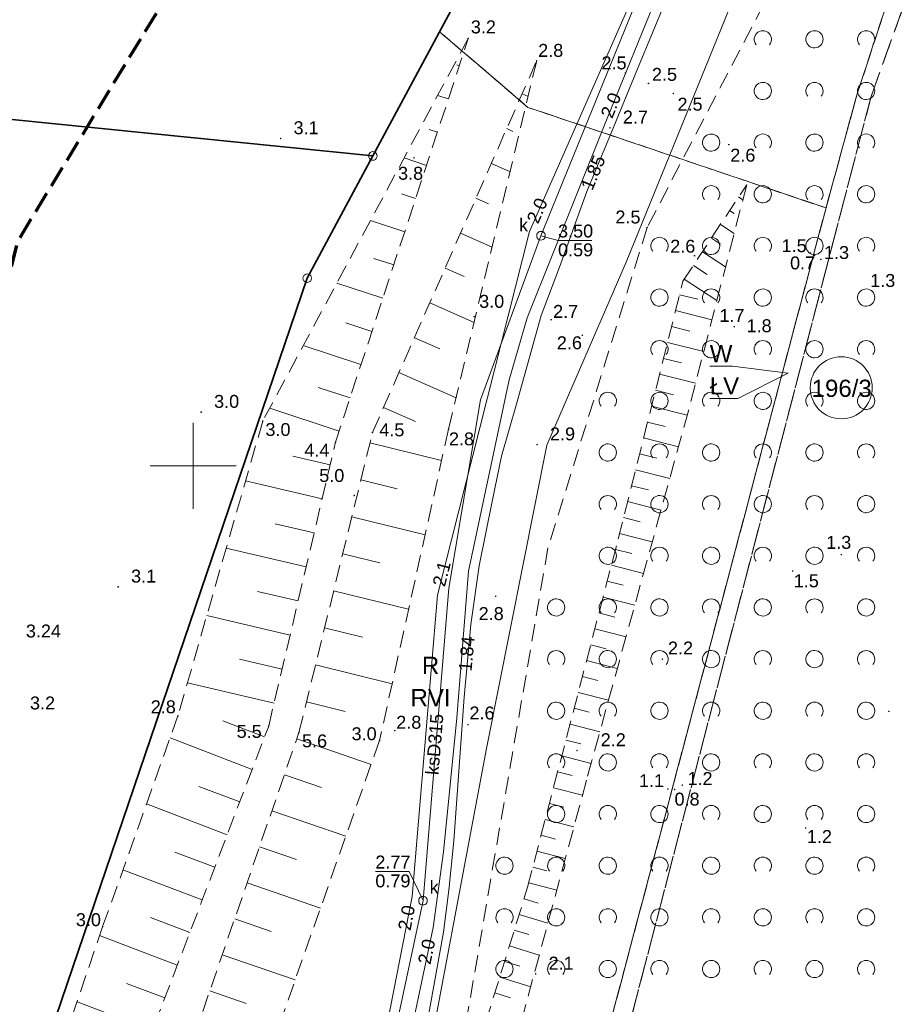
# Model space of a CAD drawing. Extents: x 5459987 to 5506369, y 5959610 to 5991660.
# Tile 16 of 51: x 5462390 to 5462441, y 5972119 to 5972176. Entities that reach past the tile are written whole.
import ezdxf
from ezdxf.enums import TextEntityAlignment as Align

# ---------------------------------------------------------------- set-up
doc = ezdxf.new("R2010")
doc.units = 0
for name, pattern in [('L_0_05', [1.75, 1.25, -0.5]), ('PRZER1-1', [1, 0.5, -0.5]), ('PRZER2-1', [1.5, 1, -0.5]), ('PRZER3-1', [2, 1.5, -0.5])]:
    doc.linetypes.add(name, pattern=pattern)
doc.layers.get('0').update_dxf_attribs({"linetype": 'CONTINUOUS'})
for name, color, linetype, lineweight in [('GEPPGD', 7, 'CONTINUOUS', 18), ('GESDZI', 7, 'CONTINUOUS', 18), ('GESDZI_O', 7, 'CONTINUOUS', 18), ('GSPWPN', 7, 'CONTINUOUS', 13), ('GSPWPN_O', 7, 'CONTINUOUS', 13), ('GSPWPS_O', 7, 'CONTINUOUS', 13), ('GSSZAD', 7, 'CONTINUOUS', 18), ('GSSZSN', 7, 'CONTINUOUS', 18), ('GUPPRZ_O', 7, 'CONTINUOUS', 18), ('KRZYZE_2000', 230, 'CONTINUOUS', 18), ('ZAKRES', 3, 'L_0_05', 18)]:
    doc.layers.add(name, color=color, linetype=linetype, lineweight=lineweight)
for name, color, linetype, lineweight, true_color in [('GESKKL', 7, 'CONTINUOUS', 18, 0x24bc24), ('GESKKL_O', 7, 'CONTINUOUS', 18, 0x24bc24), ('GESUZY', 7, 'CONTINUOUS', 18, 0x008000), ('GESUZY_O', 7, 'CONTINUOUS', 18, 0x008000), ('GULEPR', 1, 'CONTINUOUS', 18, 0xff0000), ('GULGPR', 7, 'CONTINUOUS', 18, 0xbfbf00), ('GULKPR', 7, 'CONTINUOUS', 18, 0x803300), ('GULKPR_O', 7, 'CONTINUOUS', 18, 0x803300), ('GULTPR', 7, 'CONTINUOUS', 18, 0xff9100), ('GULWPR', 5, 'CONTINUOUS', 18, 0x0000ff), ('GUPKSD', 7, 'CONTINUOUS', 18, 0x803300), ('GUPKSD_O', 7, 'CONTINUOUS', 18, 0x803300)]:
    doc.layers.add(name, color=color, linetype=linetype, lineweight=lineweight, true_color=true_color)
doc.styles.add('Arial', font='arial.ttf')

# ---------------------------------------------------------------- blocks, each defined once
blk = doc.blocks.new('GSPWPN1')
blk.add_hatch(color=0).paths.add_polyline_path([(-0.045, 0), (-0.043467, -0.011647), (-0.038971, -0.0225), (-0.03182, -0.03182), (-0.0225, -0.038971), (-0.011647, -0.043467), (0, -0.045), (0.011647, -0.043467), (0.0225, -0.038971), (0.03182, -0.03182), (0.038971, -0.0225), (0.043467, -0.011647), (0.045, 0), (0.043467, 0.011647), (0.038971, 0.0225), (0.03182, 0.03182), (0.0225, 0.038971), (0.011647, 0.043467), (0, 0.045), (-0.011647, 0.043467), (-0.0225, 0.038971), (-0.03182, 0.03182), (-0.038971, 0.0225), (-0.043467, 0.011647)])
blk = doc.blocks.new('GUPKSD1')
at = {"color": 0}
blk.add_lwpolyline([(0, 0.25), (0.064705, 0.241481), (0.125, 0.216506), (0.176777, 0.176777), (0.216506, 0.125), (0.241481, 0.064705), (0.25, 0), (0.241481, -0.064705), (0.216506, -0.125), (0.176777, -0.176777), (0.125, -0.216506), (0.064705, -0.241481), (0, -0.25), (-0.064705, -0.241481), (-0.125, -0.216506), (-0.176777, -0.176777), (-0.216506, -0.125), (-0.241481, -0.064705), (-0.25, 0), (-0.241481, 0.064705), (-0.216506, 0.125), (-0.176777, 0.176777), (-0.125, 0.216506), (-0.064705, 0.241481)], close=True, dxfattribs=at)
blk = doc.blocks.new('GEPPGD1_1')
at = {"color": 0}
blk.add_lwpolyline([(0, 0.25), (0.077254, 0.237764), (0.146946, 0.202254), (0.202254, 0.146946), (0.237764, 0.077254), (0.25, 0), (0.237764, -0.077254), (0.202254, -0.146946), (0.146946, -0.202254), (0.077254, -0.237764), (0, -0.25), (-0.077254, -0.237764), (-0.146946, -0.202254), (-0.202254, -0.146946), (-0.237764, -0.077254), (-0.25, 0), (-0.237764, 0.077254), (-0.202254, 0.146946), (-0.146946, 0.202254), (-0.077254, 0.237764)], close=True, dxfattribs=at)
blk = doc.blocks.new('GSSZAD1')
at = {"color": 0}
blk.add_lwpolyline([(0.5, 0), (0.490964, 0.094626), (0.464184, 0.185831), (0.420627, 0.27032), (0.361867, 0.34504), (0.290028, 0.407288), (0.207708, 0.454816), (0.117879, 0.485906), (0.023791, 0.499434), (-0.071157, 0.494911), (-0.163534, 0.4725), (-0.25, 0.433013), (-0.32743, 0.377875), (-0.393027, 0.309079), (-0.444418, 0.229113), (-0.479746, 0.140866), (-0.497736, 0.047528), (-0.497736, -0.047528), (-0.479746, -0.140866), (-0.444418, -0.229113), (-0.393027, -0.309079), (-0.32743, -0.377875), (-0.25, -0.433013), (-0.163534, -0.4725), (-0.071157, -0.494911), (0.023791, -0.499434), (0.117879, -0.485906), (0.207708, -0.454816), (0.290028, -0.407288), (0.361867, -0.34504), (0.420627, -0.27032), (0.464184, -0.185831), (0.490964, -0.094626)], close=True, dxfattribs=at)
blk = doc.blocks.new('GSSZAD2')
at = {"color": 0}
blk.add_lwpolyline([(-0.390312, -0.3125), (-0.445567, -0.226869), (-0.482312, -0.131814), (-0.49902, -0.031282), (-0.494998, 0.070549), (-0.470412, 0.169449), (-0.426283, 0.26131), (-0.364446, 0.342315), (-0.287468, 0.409099), (-0.198548, 0.458889), (-0.10138, 0.489614), (0, 0.5), (0.10138, 0.489614), (0.198548, 0.458889), (0.287468, 0.409099), (0.364446, 0.342315), (0.426283, 0.26131), (0.470412, 0.169449), (0.494998, 0.070549), (0.49902, -0.031282), (0.482312, -0.131814), (0.445567, -0.226869), (0.390312, -0.3125)], dxfattribs=at)

msp = doc.modelspace()

# ---------------------------------------------------------------- linework, layer by layer
at = {"layer": 'GESDZI', "color": 86, "linetype": 'Continuous', "lineweight": 35, "true_color": 0x1a7000, "elevation": 10.22}
for points in [[(5462464.99, 5972231.39), (5462432.19, 5972224.99), (5462427.17, 5972199.15), (5462410.43, 5972168), (5462406.62, 5972160.9), (5462385.18, 5972097.94), (5462407.14, 5972103.91), (5462448.06, 5972094.45), (5462450.21, 5972103.75), (5462455.34, 5972102.56), (5462452.32, 5972150.13), (5462452.01, 5972160.32), (5462452.51, 5972171.14), (5462453.89, 5972181.3), (5462456.12, 5972191.3), (5462459.04, 5972200.82), (5462462.69, 5972210.08), (5462471.3, 5972227.41)], [(5462410.43, 5972168), (5462427.17, 5972199.15), (5462432.19, 5972224.99), (5462361.56, 5972210.96), (5462357.76, 5972173.3)], [(5462385.18, 5972097.94), (5462406.62, 5972160.9), (5462410.43, 5972168), (5462357.76, 5972173.3), (5462355.3, 5972148.91), (5462383.19, 5972139.41), (5462370.4, 5972101.86)]]:
    msp.add_lwpolyline(points, close=True, dxfattribs=at)
at = {"layer": 'GESDZI_O', "color": 86, "linetype": 'Continuous', "lineweight": 5, "true_color": 0x1a7000}
msp.add_circle((5462437.636, 5972154.534), 1.802, dxfattribs=at)
at = {"layer": 'GESKKL', "color": 252, "linetype": 'PRZER3-1', "lineweight": 18, "elevation": 10.06}
for points in [[(5462432.19, 5972224.99), (5462427.17, 5972199.15), (5462414.304, 5972175.208), (5462419.44, 5972170.82), (5462436.75, 5972164.98), (5462438.56, 5972171.6), (5462443.13, 5972185.52), (5462444.79, 5972196.46), (5462445.76, 5972196.29), (5462444.24, 5972184.97), (5462442.57, 5972180.36), (5462453.786, 5972180.532), (5462453.89, 5972181.3), (5462456.12, 5972191.3), (5462459.04, 5972200.82), (5462462.69, 5972210.08), (5462471.3, 5972227.41), (5462464.99, 5972231.39)], [(5462330.305, 5972140.9), (5462327.54, 5972115), (5462351.08, 5972106.99), (5462385.18, 5972097.94), (5462406.62, 5972160.9), (5462410.43, 5972168), (5462414.304, 5972175.208), (5462427.17, 5972199.15), (5462432.19, 5972224.99), (5462385.949, 5972215.805), (5462389.26, 5972198.95), (5462384.89, 5972198.08), (5462385.35, 5972195.62), (5462378.82, 5972194.31), (5462378.34, 5972196.77), (5462371.72, 5972195.46), (5462368.36, 5972212.311), (5462361.56, 5972210.96), (5462359.173, 5972187.3), (5462350.12, 5972188.31), (5462340.08, 5972189.41), (5462330.706, 5972140.855)], [(5462439.37, 5972171.46), (5462442.57, 5972180.36), (5462444.24, 5972184.97), (5462445.76, 5972196.29), (5462444.79, 5972196.46), (5462443.13, 5972185.52), (5462438.56, 5972171.6), (5462436.75, 5972164.98), (5462419.81, 5972100.981), (5462420.949, 5972100.717)], [(5462442.57, 5972180.36), (5462439.37, 5972171.46), (5462420.949, 5972100.717), (5462458.58, 5972092.02), (5462457.87, 5972101.97), (5462455.34, 5972102.56), (5462452.32, 5972150.13), (5462452.01, 5972160.32), (5462452.51, 5972171.14), (5462453.786, 5972180.532)], [(5462419.81, 5972100.981), (5462436.75, 5972164.98), (5462419.44, 5972170.82), (5462414.304, 5972175.208), (5462410.43, 5972168), (5462406.62, 5972160.9), (5462385.18, 5972097.94), (5462407.14, 5972103.91)]]:
    msp.add_lwpolyline(points, close=True, dxfattribs=at)
at = {"layer": 'GESKKL_O', "color": 252, "linetype": 'Continuous', "lineweight": 13, "elevation": 10.8, "flags": 128}
msp.add_lwpolyline([(5462434.558, 5972155.386), (5462431.638, 5972153.915), (5462429.998, 5972153.915)], dxfattribs=at)
at = {"layer": 'GESUZY', "color": 252, "linetype": 'PRZER1-1', "lineweight": 18, "elevation": 10.08}
for points in [[(5462432.19, 5972224.99), (5462427.17, 5972199.15), (5462414.304, 5972175.208), (5462419.44, 5972170.82), (5462436.75, 5972164.98), (5462438.56, 5972171.6), (5462443.13, 5972185.52), (5462444.79, 5972196.46), (5462445.76, 5972196.29), (5462444.24, 5972184.97), (5462442.57, 5972180.36), (5462453.786, 5972180.532), (5462453.89, 5972181.3), (5462456.12, 5972191.3), (5462459.04, 5972200.82), (5462462.69, 5972210.08), (5462471.3, 5972227.41), (5462464.99, 5972231.39)], [(5462330.305, 5972140.9), (5462327.54, 5972115), (5462351.08, 5972106.99), (5462385.18, 5972097.94), (5462406.62, 5972160.9), (5462410.43, 5972168), (5462414.304, 5972175.208), (5462427.17, 5972199.15), (5462432.19, 5972224.99), (5462385.949, 5972215.805), (5462389.26, 5972198.95), (5462384.89, 5972198.08), (5462385.35, 5972195.62), (5462378.82, 5972194.31), (5462378.34, 5972196.77), (5462371.72, 5972195.46), (5462368.36, 5972212.311), (5462361.56, 5972210.96), (5462359.173, 5972187.3), (5462350.12, 5972188.31), (5462340.08, 5972189.41), (5462330.706, 5972140.855)], [(5462439.37, 5972171.46), (5462442.57, 5972180.36), (5462444.24, 5972184.97), (5462445.76, 5972196.29), (5462444.79, 5972196.46), (5462443.13, 5972185.52), (5462438.56, 5972171.6), (5462436.75, 5972164.98), (5462419.81, 5972100.981), (5462420.949, 5972100.717)], [(5462442.57, 5972180.36), (5462439.37, 5972171.46), (5462420.949, 5972100.717), (5462458.58, 5972092.02), (5462457.87, 5972101.97), (5462455.34, 5972102.56), (5462452.32, 5972150.13), (5462452.01, 5972160.32), (5462452.51, 5972171.14), (5462453.786, 5972180.532)], [(5462419.81, 5972100.981), (5462436.75, 5972164.98), (5462419.44, 5972170.82), (5462414.304, 5972175.208), (5462410.43, 5972168), (5462406.62, 5972160.9), (5462385.18, 5972097.94), (5462407.14, 5972103.91)]]:
    msp.add_lwpolyline(points, close=True, dxfattribs=at)
at = {"layer": 'GESUZY_O', "color": 252, "linetype": 'Continuous', "lineweight": 13, "elevation": 10.8, "flags": 128}
msp.add_lwpolyline([(5462434.558, 5972155.386), (5462431.318, 5972155.79), (5462429.998, 5972155.79)], dxfattribs=at)
at = {"layer": 'GSSZAD', "color": 252, "linetype": 'PRZER2-1', "lineweight": 18, "elevation": 10.1}
msp.add_lwpolyline([(5462457.068, 5972145.976), (5462456.663, 5972158.117), (5462458.551, 5972180.874), (5462461.826, 5972196.045), (5462470.007, 5972215.604), (5462467.216, 5972221.115), (5462442.851, 5972195.417), (5462426.361, 5972163.844), (5462420.603, 5972145.229), (5462414.153, 5972107.869), (5462429.004, 5972109.634), (5462447.067, 5972106.831), (5462459.302, 5972101.863), (5462459.793, 5972105.878), (5462459.021, 5972107.622), (5462458.667, 5972116.741), (5462458.285, 5972128.025)], close=True, dxfattribs=at)
at = {"layer": 'GSSZSN', "color": 252, "linetype": 'PRZER2-1', "lineweight": 18, "elevation": 10.06}
for points in [[(5462393.891, 5972105.981), (5462396.675, 5972114.703), (5462404.382, 5972134.887), (5462408.26, 5972151.366), (5462415.972, 5972174.823), (5462404.04, 5972152.6), (5462399.113, 5972135.476), (5462394.739, 5972123.232), (5462391.911, 5972114.928), (5462388.104, 5972102.959)], [(5462393.891, 5972105.981), (5462399.084, 5972114.054), (5462406.139, 5972134.512), (5462410.411, 5972151.931), (5462419.946, 5972173.52), (5462414.83, 5972152.138), (5462410.82, 5972134.049), (5462402.688, 5972110.957), (5462402.354, 5972104.963), (5462395.064, 5972100.222), (5462388.104, 5972102.959)], [(5462412.161, 5972102.197), (5462416.089, 5972114.805), (5462419.42, 5972125.519), (5462424.685, 5972145.764), (5462428.444, 5972160.731), (5462432.145, 5972166.324), (5462428.757, 5972153.191), (5462422.84, 5972131.739), (5462416.195, 5972107.148), (5462414.897, 5972102.106)]]:
    msp.add_lwpolyline(points, close=True, dxfattribs=at)
at = {"layer": 'GSSZSN', "color": 252, "linetype": 'Continuous', "lineweight": 18, "elevation": 10.06}
for points in [[(5462415.452, 5972173.24), (5462415.311, 5972173.286)], [(5462414.817, 5972171.311), (5462414.196, 5972171.515)], [(5462419.102, 5972171.609), (5462419.452, 5972171.454)], [(5462414.183, 5972169.381), (5462413.702, 5972169.54)], [(5462418.208, 5972169.585), (5462418.568, 5972169.426)], [(5462413.549, 5972167.452), (5462412.245, 5972167.881)], [(5462417.314, 5972167.56), (5462418.405, 5972167.079)], [(5462412.914, 5972165.523), (5462412.092, 5972165.793)], [(5462416.42, 5972165.536), (5462417.151, 5972165.214)], [(5462431.676, 5972165.616), (5462431.921, 5972165.454)], [(5462431.15, 5972164.82), (5462431.409, 5972164.649)], [(5462412.28, 5972163.594), (5462410.293, 5972164.247)], [(5462430.624, 5972164.025), (5462431.417, 5972163.501)], [(5462415.526, 5972163.512), (5462417.358, 5972162.703)], [(5462430.098, 5972163.23), (5462430.631, 5972162.877)], [(5462411.646, 5972161.664), (5462410.482, 5972162.047)], [(5462429.572, 5972162.435), (5462430.913, 5972161.548)], [(5462414.632, 5972161.488), (5462415.733, 5972161.002)], [(5462429.045, 5972161.64), (5462429.853, 5972161.106)], [(5462428.519, 5972160.845), (5462430.409, 5972159.595)], [(5462411.011, 5972159.735), (5462408.342, 5972160.613)], [(5462428.245, 5972159.939), (5462429.303, 5972159.673)], [(5462413.738, 5972159.464), (5462416.311, 5972158.327)], [(5462428.013, 5972159.015), (5462430.123, 5972158.485)], [(5462410.377, 5972157.806), (5462408.872, 5972158.301)], [(5462427.78, 5972158.09), (5462428.832, 5972157.826)], [(5462412.844, 5972157.44), (5462414.316, 5972156.79)], [(5462409.743, 5972155.876), (5462406.391, 5972156.979)], [(5462427.548, 5972157.165), (5462429.646, 5972156.638)], [(5462427.316, 5972156.241), (5462428.362, 5972155.978)], [(5462411.95, 5972155.415), (5462415.264, 5972153.952)], [(5462427.084, 5972155.316), (5462429.17, 5972154.792)], [(5462409.109, 5972153.947), (5462407.262, 5972154.554)], [(5462426.851, 5972154.391), (5462427.892, 5972154.13)], [(5462408.474, 5972152.018), (5462404.44, 5972153.344)], [(5462411.056, 5972153.391), (5462412.901, 5972152.576)], [(5462426.619, 5972153.467), (5462428.69, 5972152.947)], [(5462426.387, 5972152.542), (5462427.412, 5972152.285)], [(5462426.155, 5972151.617), (5462428.183, 5972151.108)], [(5462410.264, 5972151.332), (5462414.425, 5972150.312)], [(5462407.952, 5972150.057), (5462405.777, 5972150.569)], [(5462425.923, 5972150.693), (5462426.926, 5972150.441)], [(5462425.69, 5972149.768), (5462427.675, 5972149.269)], [(5462407.487, 5972148.08), (5462403.041, 5972149.127)], [(5462409.737, 5972149.183), (5462411.842, 5972148.667)], [(5462425.458, 5972148.843), (5462426.44, 5972148.597)], [(5462425.226, 5972147.919), (5462427.168, 5972147.431)], [(5462409.21, 5972147.034), (5462413.467, 5972145.99)], [(5462407.022, 5972146.103), (5462404.75, 5972146.638)], [(5462424.994, 5972146.994), (5462425.954, 5972146.753)], [(5462424.762, 5972146.069), (5462426.661, 5972145.592)], [(5462406.556, 5972144.127), (5462401.916, 5972145.219)], [(5462408.683, 5972144.885), (5462410.836, 5972144.357)], [(5462424.524, 5972145.146), (5462425.464, 5972144.902)], [(5462424.284, 5972144.223), (5462426.15, 5972143.738)], [(5462424.044, 5972143.301), (5462424.97, 5972143.06)], [(5462406.091, 5972142.15), (5462403.723, 5972142.707)], [(5462408.156, 5972142.736), (5462412.509, 5972141.668)], [(5462423.804, 5972142.378), (5462425.643, 5972141.9)], [(5462405.626, 5972140.173), (5462400.792, 5972141.31)], [(5462423.564, 5972141.455), (5462424.477, 5972141.218)], [(5462407.629, 5972140.587), (5462409.829, 5972140.047)], [(5462423.324, 5972140.533), (5462425.136, 5972140.061)], [(5462423.084, 5972139.61), (5462423.983, 5972139.376)], [(5462405.161, 5972138.196), (5462402.695, 5972138.776)], [(5462422.844, 5972138.687), (5462424.629, 5972138.223)], [(5462407.102, 5972138.438), (5462411.551, 5972137.346)], [(5462404.695, 5972136.219), (5462399.667, 5972137.402)], [(5462422.605, 5972137.764), (5462423.49, 5972137.534)], [(5462422.365, 5972136.842), (5462424.122, 5972136.385)], [(5462406.575, 5972136.289), (5462408.823, 5972135.737)], [(5462422.125, 5972135.919), (5462422.996, 5972135.692)], [(5462404.146, 5972134.268), (5462401.722, 5972135.194)], [(5462421.885, 5972134.996), (5462423.615, 5972134.547)], [(5462403.421, 5972132.371), (5462398.654, 5972134.191)], [(5462406.014, 5972134.149), (5462410.331, 5972132.661)], [(5462421.645, 5972134.074), (5462422.503, 5972133.851)], [(5462421.405, 5972133.151), (5462423.108, 5972132.708)], [(5462421.165, 5972132.228), (5462422.01, 5972132.009)], [(5462405.293, 5972132.057), (5462407.444, 5972131.315)], [(5462402.697, 5972130.474), (5462400.334, 5972131.376)], [(5462420.925, 5972131.306), (5462422.605, 5972130.869)], [(5462401.972, 5972128.576), (5462397.287, 5972130.365)], [(5462404.571, 5972129.966), (5462408.861, 5972128.486)], [(5462420.685, 5972130.383), (5462421.521, 5972130.166)], [(5462420.445, 5972129.46), (5462422.108, 5972129.028)], [(5462420.205, 5972128.538), (5462421.032, 5972128.323)], [(5462403.85, 5972127.874), (5462405.988, 5972127.136)], [(5462419.965, 5972127.615), (5462421.61, 5972127.187)], [(5462401.248, 5972126.679), (5462398.926, 5972127.566)], [(5462400.524, 5972124.782), (5462395.921, 5972126.54)], [(5462419.725, 5972126.692), (5462420.543, 5972126.479)], [(5462403.128, 5972125.782), (5462407.391, 5972124.312)], [(5462419.485, 5972125.77), (5462421.113, 5972125.346)], [(5462419.214, 5972124.856), (5462420.029, 5972124.603)], [(5462399.799, 5972122.885), (5462397.518, 5972123.756)], [(5462402.407, 5972123.69), (5462404.531, 5972122.957)], [(5462418.931, 5972123.945), (5462420.594, 5972123.428)], [(5462418.648, 5972123.035), (5462419.497, 5972122.771)], [(5462399.075, 5972120.987), (5462394.561, 5972122.711)], [(5462418.365, 5972122.125), (5462420.097, 5972121.586)], [(5462401.686, 5972121.598), (5462405.921, 5972120.137)], [(5462418.082, 5972121.214), (5462418.965, 5972120.94)], [(5462417.799, 5972120.304), (5462419.599, 5972119.744)], [(5462398.35, 5972119.09), (5462396.128, 5972119.939)], [(5462400.964, 5972119.506), (5462403.075, 5972118.778)], [(5462417.515, 5972119.394), (5462418.433, 5972119.108)], [(5462397.626, 5972117.193), (5462393.251, 5972118.863)]]:
    msp.add_lwpolyline(points, dxfattribs=at)
at = {"layer": 'GULEPR', "color": 1, "linetype": 'Continuous', "lineweight": 18, "true_color": 0xff0000, "elevation": 10.14}
msp.add_lwpolyline([(5462447.61, 5972067.23), (5462449.86, 5972074.8), (5462450.8, 5972078.38), (5462452.66, 5972086.39), (5462452.43, 5972086.95), (5462443.54, 5972088.71), (5462431.87, 5972091.01), (5462427.51, 5972091.8), (5462425.33, 5972092.12), (5462421.41, 5972093.25), (5462414.45, 5972094.91), (5462413.99, 5972096.63), (5462409.52, 5972097.41), (5462408.98, 5972097.99), (5462411.91, 5972113.57), (5462413.93, 5972123.19), (5462414.53, 5972127.58), (5462415.3, 5972135.36), (5462415.98, 5972143.88), (5462418.34, 5972154.99), (5462419.39, 5972158.59), (5462423.86, 5972169.75), (5462433.79, 5972194.16)], dxfattribs=at)
msp.add_lwpolyline([(5462447.61, 5972067.23), (5462449.86, 5972074.8), (5462450.8, 5972078.38), (5462452.66, 5972086.39), (5462452.43, 5972086.95), (5462443.54, 5972088.71), (5462431.87, 5972091.01), (5462427.51, 5972091.8), (5462425.33, 5972092.12), (5462421.41, 5972093.25), (5462414.45, 5972094.91), (5462413.99, 5972096.63), (5462409.52, 5972097.41), (5462408.98, 5972097.99), (5462411.91, 5972113.57), (5462413.93, 5972123.19), (5462414.53, 5972127.58), (5462415.3, 5972135.36), (5462415.98, 5972143.88), (5462418.34, 5972154.99), (5462419.39, 5972158.59), (5462423.86, 5972169.75), (5462433.79, 5972194.16)], dxfattribs=at)
at = {"layer": 'GULGPR', "color": 52, "linetype": 'Continuous', "lineweight": 18, "true_color": 0xbfbf00, "elevation": 10.14}
msp.add_lwpolyline([(5462433.36, 5972191.26), (5462425.77, 5972172.96), (5462424.39, 5972169.61), (5462422.85, 5972165.93), (5462421.28, 5972161.53), (5462420.21, 5972158.74), (5462418.75, 5972153.52), (5462417.91, 5972150.57), (5462417.38, 5972148.03), (5462416.6, 5972144.2), (5462416.12, 5972140.78), (5462415.73, 5972136.57), (5462415.13, 5972128.22), (5462414.84, 5972125.35), (5462414.53, 5972122.91), (5462412.86, 5972113.57)], dxfattribs=at)
at = {"layer": 'GULKPR', "linetype": 'Continuous', "lineweight": 18, "elevation": 10.14}
for points in [[(5462420.196, 5972163.364), (5462438.43, 5972208.13)], [(5462413.346, 5972124.744), (5462414.843, 5972142.891), (5462416.692, 5972153.842), (5462420.196, 5972163.364)], [(5462403.542, 5972077.176), (5462403.828, 5972078.129), (5462407.702, 5972098.311), (5462413.346, 5972124.744)]]:
    msp.add_lwpolyline(points, dxfattribs=at)
at = {"layer": 'GULTPR', "color": 30, "linetype": 'Continuous', "lineweight": 18, "true_color": 0xff9100, "elevation": 10.14}
msp.add_lwpolyline([(5462462.2, 5972234.51), (5462450.43, 5972234.158), (5462449.091, 5972232.78), (5462447.924, 5972231.201), (5462438.018, 5972208.875), (5462435.179, 5972201.759), (5462428.501, 5972183.96), (5462419.527, 5972163.61), (5462414.195, 5972142.483), (5462412.711, 5972124.992), (5462411.092, 5972116.673), (5462407.3, 5972094.825), (5462402.792, 5972077.023), (5462401.096, 5972070.227), (5462392.258, 5972039.441), (5462386.279, 5972014.531), (5462384.401, 5971988.917), (5462380.341, 5971958.022), (5462377.764, 5971942.121), (5462376.701, 5971929.463), (5462373.291, 5971911.539), (5462373.192, 5971906.639)], dxfattribs=at)
msp.add_lwpolyline([(5462462.2, 5972234.51), (5462450.43, 5972234.158), (5462449.091, 5972232.78), (5462447.924, 5972231.201), (5462438.018, 5972208.875), (5462435.179, 5972201.759), (5462428.501, 5972183.96), (5462419.527, 5972163.61), (5462414.195, 5972142.483), (5462412.711, 5972124.992), (5462411.092, 5972116.673), (5462407.3, 5972094.825), (5462402.792, 5972077.023), (5462401.096, 5972070.227), (5462392.258, 5972039.441), (5462386.279, 5972014.531), (5462384.401, 5971988.917), (5462380.341, 5971958.022), (5462377.764, 5971942.121), (5462376.701, 5971929.463), (5462373.291, 5971911.539), (5462373.192, 5971906.639)], dxfattribs=at)
at = {"layer": 'GULWPR', "color": 5, "linetype": 'Continuous', "lineweight": 18, "true_color": 0x0000ff, "elevation": 10.14}
msp.add_lwpolyline([(5462438.29, 5972194.17), (5462425.14, 5972161.82), (5462420.54, 5972151.19), (5462417.04, 5972133.58), (5462412.95, 5972111.86), (5462411.49, 5972103.1), (5462410.78, 5972100.19), (5462408.03, 5972084.21), (5462404.39, 5972071.3), (5462398.85, 5972051.44), (5462394.88, 5972036.02), (5462391.35, 5972019.42), (5462387.51, 5971996), (5462384.51, 5971974.71), (5462382.51, 5971965.6)], dxfattribs=at)
at = {"layer": 'GUPPRZ_O', "color": 36, "linetype": 'Continuous', "lineweight": 13, "true_color": 0x803300, "elevation": 10.8, "flags": 128}
for points in [[(5462420.196, 5972163.364), (5462421.187, 5972163.091), (5462423.147, 5972163.091)], [(5462413.346, 5972124.744), (5462412.537, 5972126.439), (5462410.577, 5972126.439)]]:
    msp.add_lwpolyline(points, dxfattribs=at)
at = {"layer": 'KRZYZE_2000', "color": 252, "lineweight": 18, "flags": 128}
for points in [[(5462400, 5972147.5), (5462400, 5972152.5)], [(5462397.5, 5972150), (5462402.5, 5972150)]]:
    msp.add_lwpolyline(points, dxfattribs=at)
at = {"layer": 'ZAKRES', "color": 252, "lineweight": 70, "flags": 128}
msp.add_lwpolyline([(5462543.8, 5972311.19), (5462511.46, 5972288.78), (5462481.09, 5972259.6), (5462422.01, 5972247.35), (5462418.13, 5972209.64), (5462389.82, 5972163.08), (5462367.15, 5972078.93), (5462475.94, 5972049.63), (5462481.47, 5972081.94), (5462475.95, 5972139.11), (5462481.03, 5972188.17), (5462517.69, 5972229.73), (5462568.77, 5972278.32)], close=True, dxfattribs=at)

# ---------------------------------------------------------------- block references
at = {"layer": 'GEPPGD', "color": 86, "linetype": 'Continuous', "lineweight": 18, "true_color": 0x1a7000}
for p in [(5462410.43, 5972168, 10.24), (5462406.62, 5972160.9, 10.24)]:
    msp.add_blockref('GEPPGD1_1', p, dxfattribs=at)
at = {"layer": 'GSPWPN', "color": 252, "linetype": 'Continuous', "lineweight": 13}
for p in [(5462415.972, 5972174.823, 10.08), (5462419.946, 5972173.52, 10.08), (5462425.092, 5972172.812, 10.08), (5462426.441, 5972172.208, 10.08), (5462427.878, 5972171.624, 10.08), (5462424.202, 5972169.631, 10.08), (5462405.075, 5972169.011, 10.08), (5462431.103, 5972168.655, 10.08), (5462412.82, 5972167.89, 10.08), (5462426.361, 5972163.844, 10.08), (5462429.115, 5972162.201, 10.08), (5462435.845, 5972162.355, 10.08), (5462436.085, 5972162.231, 10.08), (5462436.451, 5972161.987, 10.08), (5462416.313, 5972158.667, 10.08), (5462420.787, 5972158.482, 10.08), (5462431.42, 5972158.08, 10.08), (5462422.601, 5972157.578, 10.08), (5462432.64, 5972157.022, 10.08), (5462400.461, 5972153.117, 10.08), (5462404.04, 5972152.6, 10.08), (5462414.83, 5972152.138, 10.08), (5462410.411, 5972151.931, 10.08), (5462408.26, 5972151.366, 10.08), (5462419.97, 5972151.23, 10.08), (5462409.349, 5972148.276, 10.08), (5462437.635, 5972144.842, 10.08), (5462434.81, 5972143.89, 10.08), (5462395.64, 5972142.97, 10.08), (5462417.562, 5972142.422, 10.08), (5462427.25, 5972138.77, 10.08), (5462440.395, 5972135.741, 10.08), (5462399.113, 5972135.476, 10.08), (5462404.382, 5972134.887, 10.08), (5462406.139, 5972134.512, 10.08), (5462411.709, 5972134.619, 10.08), (5462415.963, 5972134.962, 10.08), (5462410.82, 5972134.049, 10.08), (5462422.289, 5972133.461, 10.08), (5462427.565, 5972131.227, 10.08), (5462427.958, 5972131.203, 10.08), (5462428.409, 5972131.452, 10.08), (5462435.57, 5972128.961, 10.08), (5462394.739, 5972123.232, 10.08), (5462419.89, 5972120.49, 10.08)]:
    msp.add_blockref('GSPWPN1', p, dxfattribs=at)
at = {"layer": 'GSSZAD', "color": 252, "linetype": 'Continuous', "lineweight": 18}
for name, p in [('GSSZAD2', (5462433.08, 5972174.773, 10.1)), ('GSSZAD1', (5462436.08, 5972174.773, 10.1)), ('GSSZAD2', (5462439.08, 5972174.773, 10.1)), ('GSSZAD1', (5462433.08, 5972171.773, 10.1)), ('GSSZAD2', (5462436.08, 5972171.773, 10.1)), ('GSSZAD1', (5462439.08, 5972171.773, 10.1)), ('GSSZAD1', (5462430.08, 5972168.773, 10.1)), ('GSSZAD2', (5462433.08, 5972168.773, 10.1)), ('GSSZAD1', (5462436.08, 5972168.773, 10.1)), ('GSSZAD2', (5462439.08, 5972168.773, 10.1)), ('GSSZAD2', (5462430.08, 5972165.773, 10.1)), ('GSSZAD1', (5462433.08, 5972165.773, 10.1)), ('GSSZAD2', (5462436.08, 5972165.773, 10.1)), ('GSSZAD1', (5462439.08, 5972165.773, 10.1)), ('GSSZAD2', (5462427.08, 5972162.773, 10.1)), ('GSSZAD1', (5462430.08, 5972162.773, 10.1)), ('GSSZAD2', (5462433.08, 5972162.773, 10.1)), ('GSSZAD1', (5462436.08, 5972162.773, 10.1)), ('GSSZAD2', (5462439.08, 5972162.773, 10.1)), ('GSSZAD1', (5462427.08, 5972159.773, 10.1)), ('GSSZAD2', (5462430.08, 5972159.773, 10.1)), ('GSSZAD1', (5462433.08, 5972159.773, 10.1)), ('GSSZAD2', (5462436.08, 5972159.773, 10.1)), ('GSSZAD1', (5462439.08, 5972159.773, 10.1)), ('GSSZAD2', (5462427.08, 5972156.773, 10.1)), ('GSSZAD1', (5462430.08, 5972156.773, 10.1)), ('GSSZAD2', (5462433.08, 5972156.773, 10.1)), ('GSSZAD1', (5462436.08, 5972156.773, 10.1)), ('GSSZAD2', (5462439.08, 5972156.773, 10.1)), ('GSSZAD2', (5462424.08, 5972153.773, 10.1)), ('GSSZAD1', (5462427.08, 5972153.773, 10.1)), ('GSSZAD2', (5462430.08, 5972153.773, 10.1)), ('GSSZAD1', (5462433.08, 5972153.773, 10.1)), ('GSSZAD2', (5462436.08, 5972153.773, 10.1)), ('GSSZAD1', (5462439.08, 5972153.773, 10.1)), ('GSSZAD1', (5462424.08, 5972150.773, 10.1)), ('GSSZAD2', (5462427.08, 5972150.773, 10.1)), ('GSSZAD1', (5462430.08, 5972150.773, 10.1)), ('GSSZAD2', (5462433.08, 5972150.773, 10.1)), ('GSSZAD1', (5462436.08, 5972150.773, 10.1)), ('GSSZAD2', (5462439.08, 5972150.773, 10.1)), ('GSSZAD2', (5462424.08, 5972147.773, 10.1)), ('GSSZAD1', (5462427.08, 5972147.773, 10.1)), ('GSSZAD2', (5462430.08, 5972147.773, 10.1)), ('GSSZAD1', (5462433.08, 5972147.773, 10.1)), ('GSSZAD2', (5462436.08, 5972147.773, 10.1)), ('GSSZAD1', (5462439.08, 5972147.773, 10.1)), ('GSSZAD1', (5462424.08, 5972144.773, 10.1)), ('GSSZAD2', (5462427.08, 5972144.773, 10.1)), ('GSSZAD1', (5462430.08, 5972144.773, 10.1)), ('GSSZAD2', (5462433.08, 5972144.773, 10.1)), ('GSSZAD1', (5462436.08, 5972144.773, 10.1)), ('GSSZAD2', (5462439.08, 5972144.773, 10.1)), ('GSSZAD1', (5462421.08, 5972141.773, 10.1)), ('GSSZAD2', (5462424.08, 5972141.773, 10.1)), ('GSSZAD1', (5462427.08, 5972141.773, 10.1)), ('GSSZAD2', (5462430.08, 5972141.773, 10.1)), ('GSSZAD1', (5462433.08, 5972141.773, 10.1)), ('GSSZAD2', (5462436.08, 5972141.773, 10.1)), ('GSSZAD1', (5462439.08, 5972141.773, 10.1)), ('GSSZAD2', (5462421.08, 5972138.773, 10.1)), ('GSSZAD1', (5462424.08, 5972138.773, 10.1)), ('GSSZAD2', (5462427.08, 5972138.773, 10.1)), ('GSSZAD1', (5462430.08, 5972138.773, 10.1)), ('GSSZAD2', (5462433.08, 5972138.773, 10.1)), ('GSSZAD1', (5462436.08, 5972138.773, 10.1)), ('GSSZAD2', (5462439.08, 5972138.773, 10.1)), ('GSSZAD1', (5462421.08, 5972135.773, 10.1)), ('GSSZAD2', (5462424.08, 5972135.773, 10.1)), ('GSSZAD1', (5462427.08, 5972135.773, 10.1)), ('GSSZAD2', (5462430.08, 5972135.773, 10.1)), ('GSSZAD1', (5462433.08, 5972135.773, 10.1)), ('GSSZAD2', (5462436.08, 5972135.773, 10.1)), ('GSSZAD1', (5462439.08, 5972135.773, 10.1)), ('GSSZAD2', (5462421.08, 5972132.773, 10.1)), ('GSSZAD1', (5462424.08, 5972132.773, 10.1)), ('GSSZAD2', (5462427.08, 5972132.773, 10.1)), ('GSSZAD1', (5462430.08, 5972132.773, 10.1)), ('GSSZAD2', (5462433.08, 5972132.773, 10.1)), ('GSSZAD1', (5462436.08, 5972132.773, 10.1)), ('GSSZAD2', (5462439.08, 5972132.773, 10.1)), ('GSSZAD1', (5462421.08, 5972129.773, 10.1)), ('GSSZAD2', (5462424.08, 5972129.773, 10.1)), ('GSSZAD1', (5462427.08, 5972129.773, 10.1)), ('GSSZAD2', (5462430.08, 5972129.773, 10.1)), ('GSSZAD1', (5462433.08, 5972129.773, 10.1)), ('GSSZAD2', (5462436.08, 5972129.773, 10.1)), ('GSSZAD1', (5462439.08, 5972129.773, 10.1)), ('GSSZAD1', (5462418.08, 5972126.773, 10.1)), ('GSSZAD2', (5462421.08, 5972126.773, 10.1)), ('GSSZAD1', (5462424.08, 5972126.773, 10.1)), ('GSSZAD2', (5462427.08, 5972126.773, 10.1)), ('GSSZAD1', (5462430.08, 5972126.773, 10.1)), ('GSSZAD2', (5462433.08, 5972126.773, 10.1)), ('GSSZAD1', (5462436.08, 5972126.773, 10.1)), ('GSSZAD2', (5462439.08, 5972126.773, 10.1)), ('GSSZAD2', (5462418.08, 5972123.773, 10.1)), ('GSSZAD1', (5462421.08, 5972123.773, 10.1)), ('GSSZAD2', (5462424.08, 5972123.773, 10.1)), ('GSSZAD1', (5462427.08, 5972123.773, 10.1)), ('GSSZAD2', (5462430.08, 5972123.773, 10.1)), ('GSSZAD1', (5462433.08, 5972123.773, 10.1)), ('GSSZAD2', (5462436.08, 5972123.773, 10.1)), ('GSSZAD1', (5462439.08, 5972123.773, 10.1)), ('GSSZAD1', (5462418.08, 5972120.773, 10.1)), ('GSSZAD2', (5462421.08, 5972120.773, 10.1)), ('GSSZAD1', (5462424.08, 5972120.773, 10.1)), ('GSSZAD2', (5462427.08, 5972120.773, 10.1)), ('GSSZAD1', (5462430.08, 5972120.773, 10.1)), ('GSSZAD2', (5462433.08, 5972120.773, 10.1)), ('GSSZAD1', (5462436.08, 5972120.773, 10.1)), ('GSSZAD2', (5462439.08, 5972120.773, 10.1))]:
    msp.add_blockref(name, p, dxfattribs=at)
at = {"layer": 'GUPKSD', "linetype": 'Continuous', "lineweight": 18}
for p in [(5462420.196, 5972163.364, 10.16), (5462413.346, 5972124.744, 10.16)]:
    msp.add_blockref('GUPKSD1', p, dxfattribs=at)

# ---------------------------------------------------------------- texts
at = {"layer": 'GESDZI_O', "color": 86, "linetype": 'Continuous', "lineweight": 0, "true_color": 0x1a7000, "style": 'Arial'}
msp.add_text('196/3', height=1, dxfattribs=at).set_placement((5462437.662, 5972154.002, 10.8), align=Align.CENTER)
at = {"layer": 'GESKKL_O', "color": 252, "linetype": 'Continuous', "lineweight": 0, "style": 'Arial'}
msp.add_text('ŁV', height=1, dxfattribs=at).set_placement((5462429.998, 5972154.145, 10.8))
msp.add_text('RVI', height=1, dxfattribs=at).set_placement((5462413.784, 5972136.039, 10.8), align=Align.CENTER)
at = {"layer": 'GESUZY_O', "color": 252, "linetype": 'Continuous', "lineweight": 0, "style": 'Arial'}
msp.add_text('W', height=1, dxfattribs=at).set_placement((5462429.998, 5972156.02, 10.8))
msp.add_text('R', height=1, dxfattribs=at).set_placement((5462413.784, 5972137.914, 10.8), align=Align.CENTER)
at = {"layer": 'GSPWPN_O', "color": 252, "linetype": 'Continuous', "lineweight": 0, "style": 'Arial'}
for s, p in [('3.2', (5462416.123, 5972175.116, 10.8)), ('2.8', (5462420.033, 5972173.754, 10.8)), ('2.5', (5462423.711, 5972173.027, 10.8)), ('2.5', (5462426.641, 5972172.361, 10.8)), ('2.5', (5462428.126, 5972170.628, 10.8)), ('2.7', (5462424.952, 5972169.881, 10.8)), ('3.1', (5462405.825, 5972169.261, 10.8)), ('2.6', (5462431.19, 5972167.666, 10.8)), ('3.8', (5462411.897, 5972166.617, 10.8)), ('2.5', (5462424.517, 5972164.075, 10.8)), ('2.6', (5462427.703, 5972162.38, 10.8)), ('1.5', (5462434.172, 5972162.411, 10.8)), ('1.3', (5462436.633, 5972162.014, 10.8)), ('0.7', (5462434.663, 5972161.41, 10.8)), ('1.3', (5462439.316, 5972160.39, 10.8)), ('3.0', (5462416.605, 5972159.178, 10.8)), ('2.7', (5462420.901, 5972158.592, 10.8)), ('1.7', (5462430.56, 5972158.359, 10.8)), ('1.8', (5462432.135, 5972157.761, 10.8)), ('2.6', (5462421.118, 5972156.771, 10.8)), ('3.0', (5462401.211, 5972153.367, 10.8)), ('3.0', (5462404.192, 5972151.734, 10.8)), ('4.5', (5462410.805, 5972151.712, 10.8)), ('2.9', (5462420.72, 5972151.48, 10.8)), ('2.8', (5462414.852, 5972151.191, 10.8)), ('4.4', (5462406.454, 5972150.532, 10.8)), ('5.0', (5462407.318, 5972149.061, 10.8)), ('1.3', (5462436.76, 5972145.178, 10.8)), ('3.1', (5462396.39, 5972143.22, 10.8)), ('1.5', (5462434.876, 5972142.943, 10.8)), ('2.8', (5462416.576, 5972141.041, 10.8)), ('2.2', (5462427.572, 5972139.041, 10.8)), ('3.2', (5462390.52, 5972135.85, 10.8)), ('2.8', (5462397.533, 5972135.629, 10.8)), ('2.6', (5462416.043, 5972135.269, 10.8)), ('2.8', (5462411.79, 5972134.729, 10.8)), ('5.5', (5462402.522, 5972134.199, 10.8)), ('3.0', (5462409.197, 5972134.062, 10.8)), ('2.2', (5462423.664, 5972133.714, 10.8)), ('5.6', (5462406.317, 5972133.651, 10.8)), ('1.2', (5462428.706, 5972131.465, 10.8)), ('1.1', (5462425.888, 5972131.337, 10.8)), ('0.8', (5462427.953, 5972130.267, 10.8)), ('1.2', (5462435.64, 5972128.095, 10.8)), ('3.0', (5462393.183, 5972123.264, 10.8)), ('2.1', (5462420.64, 5972120.74, 10.8))]:
    msp.add_text(s, height=0.75, dxfattribs=at).set_placement(p)
at = {"layer": 'GSPWPS_O', "color": 252, "linetype": 'Continuous', "lineweight": 0, "style": 'Arial'}
msp.add_text('3.24', height=0.75, dxfattribs=at).set_placement((5462390.28, 5972140.03, 10.8))
at = {"layer": 'GULKPR_O', "color": 36, "linetype": 'Continuous', "lineweight": 0, "true_color": 0x803300, "style": 'Arial'}
msp.add_text('ksD315', height=0.75, rotation=85.2856, dxfattribs=at).set_placement((5462414.387, 5972133.793, 10.8), align=Align.CENTER)
at = {"layer": 'GUPKSD_O', "color": 252, "linetype": 'Continuous', "lineweight": 0, "style": 'Arial'}
for p in [(5462419.446, 5972163.614, 10.8), (5462414.253, 5972125.15, 10.8)]:
    msp.add_text('k', height=0.75, dxfattribs=at).set_placement(p, align=Align.RIGHT)
at = {"layer": 'GUPPRZ_O', "color": 1, "linetype": 'Continuous', "lineweight": 0, "true_color": 0xff0000, "style": 'Arial'}
msp.add_text('2.0', height=0.75, rotation=67.8635, dxfattribs=at).set_placement((5462424.33, 5972170.127, 10.8))
at = {"layer": 'GUPPRZ_O', "color": 52, "linetype": 'Continuous', "lineweight": 0, "true_color": 0xbfbf00, "style": 'Arial'}
msp.add_text('1.85', height=0.75, rotation=67.2918, dxfattribs=at).set_placement((5462423.175, 5972165.947, 10.8))
at = {"layer": 'GUPPRZ_O', "color": 30, "linetype": 'Continuous', "lineweight": 0, "true_color": 0xff9100, "style": 'Arial'}
for s, rotation, p in [('2.0', 66.2021, (5462420.022, 5972164.006, 10.8)), ('2.1', 75.8362, (5462414.611, 5972142.932, 10.8))]:
    msp.add_text(s, height=0.75, rotation=rotation, dxfattribs=at).set_placement(p)
at = {"layer": 'GUPPRZ_O', "color": 36, "linetype": 'Continuous', "lineweight": 0, "true_color": 0x803300, "style": 'Arial'}
for s, p in [('3.50', (5462421.187, 5972163.263, 10.8)), ('0.59', (5462421.187, 5972162.168, 10.8)), ('2.77', (5462410.577, 5972126.611, 10.8)), ('0.79', (5462410.577, 5972125.516, 10.8))]:
    msp.add_text(s, height=0.75, rotation=360, dxfattribs=at).set_placement(p)
at = {"layer": 'GUPPRZ_O', "color": 52, "linetype": 'Continuous', "lineweight": 0, "true_color": 0xbfbf00, "style": 'Arial'}
msp.add_text('1.84', height=0.75, rotation=84.7074, dxfattribs=at).set_placement((5462416.348, 5972140.061, 10.8), align=Align.RIGHT)
at = {"layer": 'GUPPRZ_O', "color": 30, "linetype": 'Continuous', "lineweight": 0, "true_color": 0xff9100, "style": 'Arial'}
msp.add_text('2.0', height=0.75, rotation=78.9899, dxfattribs=at).set_placement((5462412.893, 5972124.392, 10.8), align=Align.RIGHT)
at = {"layer": 'GUPPRZ_O', "color": 1, "linetype": 'Continuous', "lineweight": 0, "true_color": 0xff0000, "style": 'Arial'}
msp.add_text('2.0', height=0.75, rotation=78.1414, dxfattribs=at).set_placement((5462414.069, 5972122.422, 10.8), align=Align.RIGHT)

doc.saveas('drawing.dxf')
